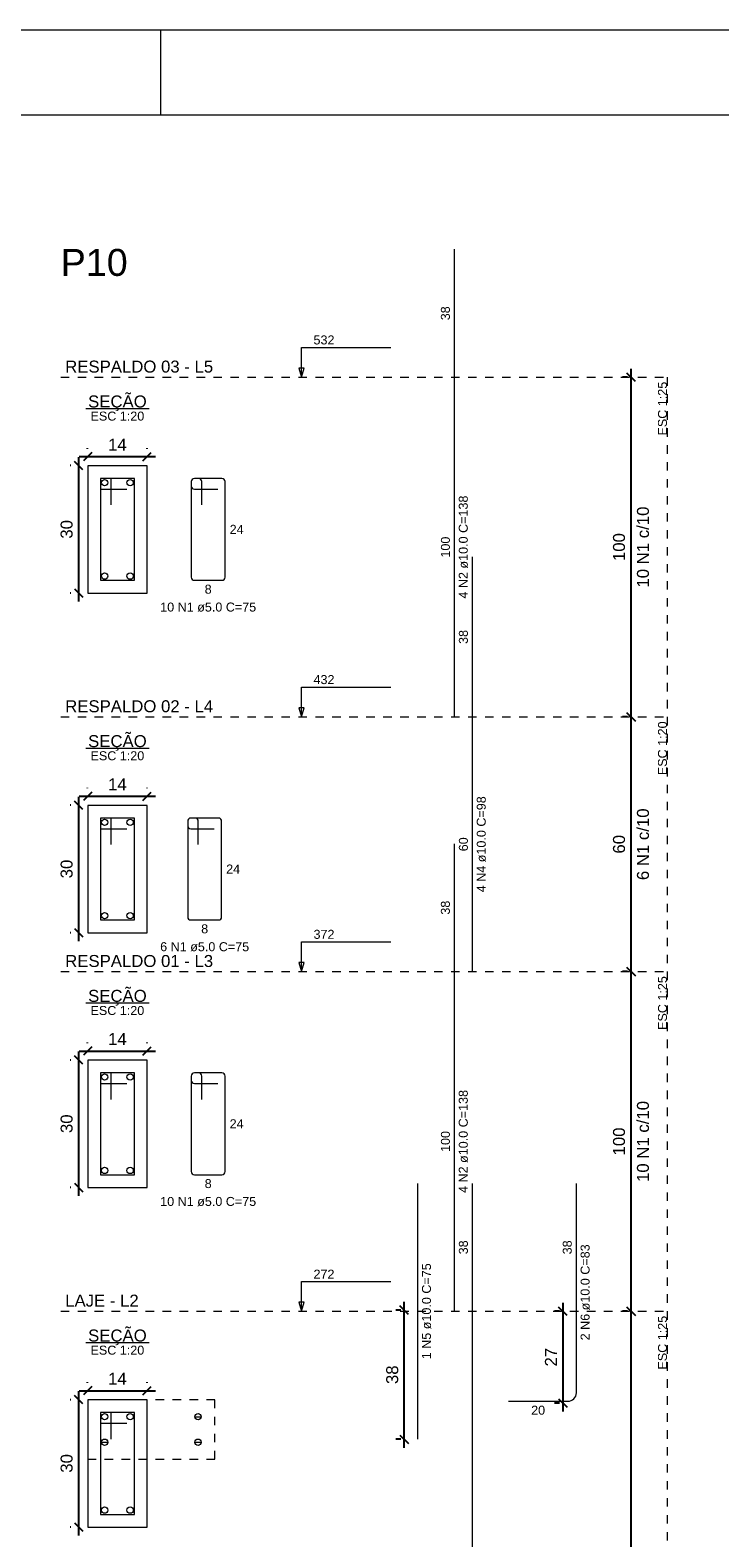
# Model space of a CAD drawing. Header units: millimetres. Extents: x 337 to 526, y -381 to -65.
# Tile 103 of 104: x 506 to 514, y -83 to -65. Entities that reach past the tile are written whole.
import ezdxf

# ---------------------------------------------------------------- set-up
doc = ezdxf.new("R2010")
doc.units = ezdxf.units.MM
doc.header["$MEASUREMENT"] = 0
doc.linetypes.add('Dashed', pattern=[0.75, 0.5, -0.25])
doc.layers.get('0').update_dxf_attribs({"lineweight": 5})
for name, color, linetype, lineweight in [('Descrição da armadura', 7, 'Continuous', 5), ('DT-Barras na forma', 1, 'Continuous', 20), ('DT-Barras no corte', 5, 'Continuous', 5), ('DT-Barras rebatidas', 1, 'Continuous', 20), ('DT-Cotas', 7, 'Continuous', 5), ('DT-Forma', 5, 'Continuous', 5), ('DT-Pontilhado', 7, 'Dashed', 5), ('DT-Textos', 7, 'Continuous', 5), ('DT-Título', 102, 'Continuous', 20), ('PRANCHA 01', 7, 'Continuous', 20), ('Textos armaduras', 7, 'Continuous', 5)]:
    doc.layers.add(name, color=color, linetype=linetype, lineweight=lineweight)
doc.styles.add('Arial', font='arial.ttf')
doc.dimstyles.new('UM_20.000000', dxfattribs={"dimtxt": 0.18, "dimasz": 0.1, "dimexe": 0.1, "dimexo": 0.2, "dimgap": 0, "dimtad": 1, "dimtih": 1, "dimtoh": 1, "dimdec": 1, "dimlfac": 20, "dimzin": 0, "dimdsep": 46, "dimtxsty": 'Standard', "dimcen": 0.09, "dimdle": 0.1, "dimadec": 1, "dimazin": 2, "dimtfac": 1, "dimtdec": 4, "dimtofl": 0, "dimtmove": 0, "dimatfit": 3, "dimfxl": 1, "dimtolj": 1, "dimarcsym": 0})
doc.dimstyles.new('UM_25.000000', dxfattribs={"dimtxt": 0.18, "dimasz": 0.1, "dimexe": 0.1, "dimexo": 0.2, "dimgap": 0, "dimtad": 1, "dimtih": 1, "dimtoh": 1, "dimdec": 1, "dimlfac": 25, "dimzin": 0, "dimdsep": 46, "dimtxsty": 'Standard', "dimcen": 0.09, "dimdle": 0.1, "dimadec": 1, "dimazin": 2, "dimtfac": 1, "dimtdec": 4, "dimtofl": 0, "dimtmove": 0, "dimatfit": 3, "dimfxl": 1, "dimtolj": 1, "dimarcsym": 0})

# ---------------------------------------------------------------- blocks, each defined once
blk = doc.blocks.new('_Oblique')
at = {"color": 0, "linetype": 'ByBlock', "lineweight": -2}
blk.add_line((-0.5, -0.5), (0.5, 0.5), dxfattribs=at)
blk = doc.blocks.new('*D726')
at = {"layer": 'Defpoints', "color": 0, "transparency": 16777216}
for p in [(506.39, -70.197), (506.284, -71.697), (506.39, -71.697)]:
    blk.add_point(p, dxfattribs=at)
at = {"layer": 'DT-Cotas', "color": 0, "lineweight": -2, "transparency": 16777216}
for p, q in [((506.284, -70.097), (506.284, -71.797)), ((506.19, -70.197), (506.184, -70.197)), ((506.19, -71.697), (506.184, -71.697))]:
    blk.add_line(p, q, dxfattribs=at)
at = {"layer": 'DT-Cotas', "color": 0, "lineweight": -2, "transparency": 16777216, "xscale": 0.1, "yscale": 0.1, "zscale": 0.1}
for p, rotation in [((506.284, -70.197), 90), ((506.284, -71.697), 270)]:
    blk.add_blockref('_Oblique', p, dxfattribs=dict(at, rotation=rotation))
at = {"layer": 'DT-Cotas', "color": 7, "transparency": 16777216, "insert": (506.143, -70.947), "char_height": 0.1412, "attachment_point": 5, "rotation": 90, "style": 'Arial'}
blk.add_mtext('\\A1;30', dxfattribs=at)
blk = doc.blocks.new('*D727')
at = {"layer": 'Defpoints', "color": 0, "transparency": 16777216}
for p in [(507.09, -70.091), (506.39, -70.197), (507.09, -70.197)]:
    blk.add_point(p, dxfattribs=at)
at = {"layer": 'DT-Cotas', "color": 0, "lineweight": -2, "transparency": 16777216}
for p, q in [((506.29, -70.091), (507.19, -70.091)), ((506.39, -69.997), (506.39, -69.991)), ((507.09, -69.997), (507.09, -69.991))]:
    blk.add_line(p, q, dxfattribs=at)
at = {"layer": 'DT-Cotas', "color": 0, "lineweight": -2, "transparency": 16777216, "xscale": 0.1, "yscale": 0.1, "zscale": 0.1, "rotation": 180}
blk.add_blockref('_Oblique', (506.39, -70.091), dxfattribs=at)
at = {"layer": 'DT-Cotas', "color": 0, "lineweight": -2, "transparency": 16777216, "xscale": 0.1, "yscale": 0.1, "zscale": 0.1}
blk.add_blockref('_Oblique', (507.09, -70.091), dxfattribs=at)
at = {"layer": 'DT-Cotas', "color": 7, "transparency": 16777216, "insert": (506.74, -69.95), "char_height": 0.1412, "attachment_point": 5, "rotation": 0.0057, "style": 'Arial'}
blk.add_mtext('\\A1;14', dxfattribs=at)
blk = doc.blocks.new('*D728')
at = {"layer": 'Defpoints', "color": 0, "transparency": 16777216}
for p in [(512.793, -69.156), (512.952, -69.156), (512.952, -73.156)]:
    blk.add_point(p, dxfattribs=at)
at = {"layer": 'DT-Cotas', "color": 0, "lineweight": -2, "transparency": 16777216}
for p, q in [((512.793, -73.256), (512.793, -69.056)), ((512.752, -69.156), (512.693, -69.156)), ((512.752, -73.156), (512.693, -73.156))]:
    blk.add_line(p, q, dxfattribs=at)
at = {"layer": 'DT-Cotas', "color": 0, "lineweight": -2, "transparency": 16777216, "xscale": 0.1, "yscale": 0.1, "zscale": 0.1}
for p, rotation in [((512.793, -69.156), 90), ((512.793, -73.156), 270)]:
    blk.add_blockref('_Oblique', p, dxfattribs=dict(at, rotation=rotation))
blk = doc.blocks.new('*D729')
at = {"layer": 'Defpoints', "color": 0, "transparency": 16777216}
for p in [(506.39, -74.197), (506.284, -75.697), (506.39, -75.697)]:
    blk.add_point(p, dxfattribs=at)
at = {"layer": 'DT-Cotas', "color": 0, "lineweight": -2, "transparency": 16777216}
for p, q in [((506.19, -74.197), (506.184, -74.197)), ((506.284, -74.097), (506.284, -75.797)), ((506.19, -75.697), (506.184, -75.697))]:
    blk.add_line(p, q, dxfattribs=at)
at = {"layer": 'DT-Cotas', "color": 0, "lineweight": -2, "transparency": 16777216, "xscale": 0.1, "yscale": 0.1, "zscale": 0.1}
for p, rotation in [((506.284, -74.197), 90), ((506.284, -75.697), 270)]:
    blk.add_blockref('_Oblique', p, dxfattribs=dict(at, rotation=rotation))
at = {"layer": 'DT-Cotas', "color": 7, "transparency": 16777216, "insert": (506.143, -74.947), "char_height": 0.1412, "attachment_point": 5, "rotation": 90, "style": 'Arial'}
blk.add_mtext('\\A1;30', dxfattribs=at)
blk = doc.blocks.new('*D730')
at = {"layer": 'Defpoints', "color": 0, "transparency": 16777216}
for p in [(506.39, -74.197), (507.09, -74.091), (507.09, -74.197)]:
    blk.add_point(p, dxfattribs=at)
at = {"layer": 'DT-Cotas', "color": 0, "lineweight": -2, "transparency": 16777216}
for p, q in [((506.39, -73.997), (506.39, -73.991)), ((507.09, -73.997), (507.09, -73.991)), ((506.29, -74.091), (507.19, -74.091))]:
    blk.add_line(p, q, dxfattribs=at)
at = {"layer": 'DT-Cotas', "color": 0, "lineweight": -2, "transparency": 16777216, "xscale": 0.1, "yscale": 0.1, "zscale": 0.1, "rotation": 180}
blk.add_blockref('_Oblique', (506.39, -74.091), dxfattribs=at)
at = {"layer": 'DT-Cotas', "color": 0, "lineweight": -2, "transparency": 16777216, "xscale": 0.1, "yscale": 0.1, "zscale": 0.1}
blk.add_blockref('_Oblique', (507.09, -74.091), dxfattribs=at)
at = {"layer": 'DT-Cotas', "color": 7, "transparency": 16777216, "insert": (506.74, -73.95), "char_height": 0.1412, "attachment_point": 5, "rotation": 0.0057, "style": 'Arial'}
blk.add_mtext('\\A1;14', dxfattribs=at)
blk = doc.blocks.new('*D731')
at = {"layer": 'Defpoints', "color": 0, "transparency": 16777216}
for p in [(512.793, -73.156), (512.952, -73.156), (512.952, -76.156)]:
    blk.add_point(p, dxfattribs=at)
at = {"layer": 'DT-Cotas', "color": 0, "lineweight": -2, "transparency": 16777216}
for p, q in [((512.793, -76.256), (512.793, -73.056)), ((512.752, -73.156), (512.693, -73.156)), ((512.752, -76.156), (512.693, -76.156))]:
    blk.add_line(p, q, dxfattribs=at)
at = {"layer": 'DT-Cotas', "color": 0, "lineweight": -2, "transparency": 16777216, "xscale": 0.1, "yscale": 0.1, "zscale": 0.1}
for p, rotation in [((512.793, -73.156), 90), ((512.793, -76.156), 270)]:
    blk.add_blockref('_Oblique', p, dxfattribs=dict(at, rotation=rotation))
blk = doc.blocks.new('*D732')
at = {"layer": 'Defpoints', "color": 0, "transparency": 16777216}
for p in [(506.39, -77.197), (506.284, -78.697), (506.39, -78.697)]:
    blk.add_point(p, dxfattribs=at)
at = {"layer": 'DT-Cotas', "color": 0, "lineweight": -2, "transparency": 16777216}
for p, q in [((506.19, -77.197), (506.184, -77.197)), ((506.284, -77.097), (506.284, -78.797)), ((506.19, -78.697), (506.184, -78.697))]:
    blk.add_line(p, q, dxfattribs=at)
at = {"layer": 'DT-Cotas', "color": 0, "lineweight": -2, "transparency": 16777216, "xscale": 0.1, "yscale": 0.1, "zscale": 0.1}
for p, rotation in [((506.284, -77.197), 90), ((506.284, -78.697), 270)]:
    blk.add_blockref('_Oblique', p, dxfattribs=dict(at, rotation=rotation))
at = {"layer": 'DT-Cotas', "color": 7, "transparency": 16777216, "insert": (506.143, -77.947), "char_height": 0.1412, "attachment_point": 5, "rotation": 90, "style": 'Arial'}
blk.add_mtext('\\A1;30', dxfattribs=at)
blk = doc.blocks.new('*D733')
at = {"layer": 'Defpoints', "color": 0, "transparency": 16777216}
for p in [(506.39, -77.197), (507.09, -77.091), (507.09, -77.197)]:
    blk.add_point(p, dxfattribs=at)
at = {"layer": 'DT-Cotas', "color": 0, "lineweight": -2, "transparency": 16777216}
for p, q in [((506.39, -76.997), (506.39, -76.991)), ((507.09, -76.997), (507.09, -76.991)), ((506.29, -77.091), (507.19, -77.091))]:
    blk.add_line(p, q, dxfattribs=at)
at = {"layer": 'DT-Cotas', "color": 0, "lineweight": -2, "transparency": 16777216, "xscale": 0.1, "yscale": 0.1, "zscale": 0.1, "rotation": 180}
blk.add_blockref('_Oblique', (506.39, -77.091), dxfattribs=at)
at = {"layer": 'DT-Cotas', "color": 0, "lineweight": -2, "transparency": 16777216, "xscale": 0.1, "yscale": 0.1, "zscale": 0.1}
blk.add_blockref('_Oblique', (507.09, -77.091), dxfattribs=at)
at = {"layer": 'DT-Cotas', "color": 7, "transparency": 16777216, "insert": (506.74, -76.95), "char_height": 0.1412, "attachment_point": 5, "rotation": 0.0057, "style": 'Arial'}
blk.add_mtext('\\A1;14', dxfattribs=at)
blk = doc.blocks.new('*D734')
at = {"layer": 'Defpoints', "color": 0, "transparency": 16777216}
for p in [(512.793, -76.156), (512.952, -76.156), (512.952, -80.156)]:
    blk.add_point(p, dxfattribs=at)
at = {"layer": 'DT-Cotas', "color": 0, "lineweight": -2, "transparency": 16777216}
for p, q in [((512.752, -76.156), (512.693, -76.156)), ((512.793, -80.256), (512.793, -76.056)), ((512.752, -80.156), (512.693, -80.156))]:
    blk.add_line(p, q, dxfattribs=at)
at = {"layer": 'DT-Cotas', "color": 0, "lineweight": -2, "transparency": 16777216, "xscale": 0.1, "yscale": 0.1, "zscale": 0.1}
for p, rotation in [((512.793, -76.156), 90), ((512.793, -80.156), 270)]:
    blk.add_blockref('_Oblique', p, dxfattribs=dict(at, rotation=rotation))
blk = doc.blocks.new('*D735')
at = {"layer": 'Defpoints', "color": 0, "transparency": 16777216}
for p in [(506.39, -81.197), (506.284, -82.697), (506.39, -82.697)]:
    blk.add_point(p, dxfattribs=at)
at = {"layer": 'DT-Cotas', "color": 0, "lineweight": -2, "transparency": 16777216}
for p, q in [((506.284, -81.097), (506.284, -82.797)), ((506.19, -81.197), (506.184, -81.197)), ((506.19, -82.697), (506.184, -82.697))]:
    blk.add_line(p, q, dxfattribs=at)
at = {"layer": 'DT-Cotas', "color": 0, "lineweight": -2, "transparency": 16777216, "xscale": 0.1, "yscale": 0.1, "zscale": 0.1}
for p, rotation in [((506.284, -81.197), 90), ((506.284, -82.697), 270)]:
    blk.add_blockref('_Oblique', p, dxfattribs=dict(at, rotation=rotation))
at = {"layer": 'DT-Cotas', "color": 7, "transparency": 16777216, "insert": (506.143, -81.947), "char_height": 0.1412, "attachment_point": 5, "rotation": 90, "style": 'Arial'}
blk.add_mtext('\\A1;30', dxfattribs=at)
blk = doc.blocks.new('*D736')
at = {"layer": 'Defpoints', "color": 0, "transparency": 16777216}
for p in [(507.09, -81.091), (506.39, -81.197), (507.09, -81.197)]:
    blk.add_point(p, dxfattribs=at)
at = {"layer": 'DT-Cotas', "color": 0, "lineweight": -2, "transparency": 16777216}
for p, q in [((506.29, -81.091), (507.19, -81.091)), ((506.39, -80.997), (506.39, -80.991)), ((507.09, -80.997), (507.09, -80.991))]:
    blk.add_line(p, q, dxfattribs=at)
at = {"layer": 'DT-Cotas', "color": 0, "lineweight": -2, "transparency": 16777216, "xscale": 0.1, "yscale": 0.1, "zscale": 0.1, "rotation": 180}
blk.add_blockref('_Oblique', (506.39, -81.091), dxfattribs=at)
at = {"layer": 'DT-Cotas', "color": 0, "lineweight": -2, "transparency": 16777216, "xscale": 0.1, "yscale": 0.1, "zscale": 0.1}
blk.add_blockref('_Oblique', (507.09, -81.091), dxfattribs=at)
at = {"layer": 'DT-Cotas', "color": 7, "transparency": 16777216, "insert": (506.74, -80.95), "char_height": 0.1412, "attachment_point": 5, "rotation": 0.0057, "style": 'Arial'}
blk.add_mtext('\\A1;14', dxfattribs=at)
blk = doc.blocks.new('*D716')
at = {"layer": 'Defpoints', "color": 0, "transparency": 16777216}
for p in [(510.12, -80.143), (510.279, -80.143), (510.279, -81.663)]:
    blk.add_point(p, dxfattribs=at)
at = {"layer": 'DT-Cotas', "color": 0, "lineweight": -2, "transparency": 16777216}
for p, q in [((510.12, -81.763), (510.12, -80.043)), ((510.079, -80.143), (510.02, -80.143)), ((510.079, -81.663), (510.02, -81.663))]:
    blk.add_line(p, q, dxfattribs=at)
at = {"layer": 'DT-Cotas', "color": 0, "lineweight": -2, "transparency": 16777216, "xscale": 0.1, "yscale": 0.1, "zscale": 0.1}
for p, rotation in [((510.12, -80.143), 90), ((510.12, -81.663), 270)]:
    blk.add_blockref('_Oblique', p, dxfattribs=dict(at, rotation=rotation))
at = {"layer": 'DT-Cotas', "color": 7, "transparency": 16777216, "insert": (509.979, -80.903), "char_height": 0.1412, "attachment_point": 5, "rotation": 90, "style": 'Arial'}
blk.add_mtext('\\A1;38', dxfattribs=at)
blk = doc.blocks.new('*D717')
at = {"layer": 'Defpoints', "color": 0, "transparency": 16777216}
for p in [(512.148, -80.156), (511.989, -81.236), (512.148, -81.236)]:
    blk.add_point(p, dxfattribs=at)
at = {"layer": 'DT-Cotas', "color": 0, "lineweight": -2, "transparency": 16777216}
for p, q in [((511.989, -80.056), (511.989, -81.336)), ((511.948, -80.156), (511.889, -80.156)), ((511.948, -81.236), (511.889, -81.236))]:
    blk.add_line(p, q, dxfattribs=at)
at = {"layer": 'DT-Cotas', "color": 0, "lineweight": -2, "transparency": 16777216, "xscale": 0.1, "yscale": 0.1, "zscale": 0.1}
for p, rotation in [((511.989, -80.156), 90), ((511.989, -81.236), 270)]:
    blk.add_blockref('_Oblique', p, dxfattribs=dict(at, rotation=rotation))
at = {"layer": 'DT-Cotas', "color": 7, "transparency": 16777216, "insert": (511.848, -80.696), "char_height": 0.1412, "attachment_point": 5, "rotation": 90, "style": 'Arial'}
blk.add_mtext('\\A1;27', dxfattribs=at)
blk = doc.blocks.new('*D718')
at = {"layer": 'Defpoints', "color": 0, "transparency": 16777216}
for p in [(512.793, -80.156), (512.952, -80.156), (512.952, -91.036)]:
    blk.add_point(p, dxfattribs=at)
at = {"layer": 'DT-Cotas', "color": 0, "lineweight": -2, "transparency": 16777216}
for p, q in [((512.793, -91.136), (512.793, -80.056)), ((512.752, -80.156), (512.693, -80.156)), ((512.752, -91.036), (512.693, -91.036))]:
    blk.add_line(p, q, dxfattribs=at)
at = {"layer": 'DT-Cotas', "color": 0, "lineweight": -2, "transparency": 16777216, "xscale": 0.1, "yscale": 0.1, "zscale": 0.1}
for p, rotation in [((512.793, -80.156), 90), ((512.793, -91.036), 270)]:
    blk.add_blockref('_Oblique', p, dxfattribs=dict(at, rotation=rotation))

msp = doc.modelspace()

# ---------------------------------------------------------------- linework, layer by layer
at = {"layer": 'DT-Barras na forma'}
for points in [[(506.6654, -70.6598), (506.6654, -70.3473), (506.5404, -70.3473), (506.5404, -71.5473), (506.9404, -71.5473), (506.9404, -70.3473), (506.5404, -70.3473), (506.5404, -70.4723), (506.8529, -70.4723)], [(506.6654, -74.6598), (506.6654, -74.3473), (506.5404, -74.3473), (506.5404, -75.5473), (506.9404, -75.5473), (506.9404, -74.3473), (506.5404, -74.3473), (506.5404, -74.4723), (506.8529, -74.4723)], [(506.6654, -77.6598), (506.6654, -77.3473), (506.5404, -77.3473), (506.5404, -78.5473), (506.9404, -78.5473), (506.9404, -77.3473), (506.5404, -77.3473), (506.5404, -77.4723), (506.8529, -77.4723)], [(506.6654, -81.6598), (506.6654, -81.3473), (506.5404, -81.3473), (506.5404, -82.5473), (506.9404, -82.5473), (506.9404, -81.3473), (506.5404, -81.3473), (506.5404, -81.4723), (506.8529, -81.4723)]]:
    msp.add_lwpolyline(points, dxfattribs=at)
at = {"layer": 'DT-Barras no corte'}
for p, q in [((507.6454, -81.3973), (507.7354, -81.3973)), ((506.5454, -81.6973), (506.6354, -81.6973)), ((507.6454, -81.6973), (507.7354, -81.6973))]:
    msp.add_line(p, q, dxfattribs=at)
for centre in [(506.5904, -70.3973), (506.8904, -70.3973), (506.5904, -71.4973), (506.8904, -71.4973), (506.5904, -74.3973), (506.8904, -74.3973), (506.5904, -75.4973), (506.8904, -75.4973), (506.5904, -77.3973), (506.8904, -77.3973), (506.5904, -78.4973), (506.8904, -78.4973), (506.5904, -81.3973), (506.8904, -81.3973), (507.6904, -81.3973), (506.5904, -81.6973), (507.6904, -81.6973), (506.5904, -82.4973), (506.8904, -82.4973)]:
    msp.add_circle(centre, 0.0375, dxfattribs=at)
at = {"layer": 'DT-Barras rebatidas'}
for p, q in [((510.7124, -69.1559), (510.7124, -67.6492)), ((510.7124, -73.1559), (510.7124, -69.1559)), ((507.6102, -70.3848), (507.6102, -71.5098)), ((507.6102, -70.3848), (507.6102, -70.4348)), ((507.6977, -70.3473), (507.6477, -70.3473)), ((507.9727, -70.3473), (507.6477, -70.3473)), ((507.6477, -70.4723), (507.9227, -70.4723)), ((507.7352, -70.6598), (507.7352, -70.3848)), ((508.0102, -71.5098), (508.0102, -70.3848)), ((510.9242, -73.1559), (510.9242, -71.2725)), ((507.6477, -71.5473), (507.9727, -71.5473)), ((510.9242, -76.1559), (510.9242, -73.1559)), ((507.5689, -74.3848), (507.5689, -75.5098)), ((507.5689, -74.3848), (507.5689, -74.4348)), ((507.6564, -74.3473), (507.6064, -74.3473)), ((507.9314, -74.3473), (507.6064, -74.3473)), ((507.6939, -74.6598), (507.6939, -74.3848)), ((507.9689, -75.5098), (507.9689, -74.3848)), ((507.6064, -74.4723), (507.8814, -74.4723)), ((510.7124, -76.1559), (510.7124, -74.6492)), ((507.6064, -75.5473), (507.9314, -75.5473)), ((510.7124, -80.1559), (510.7124, -76.1559)), ((507.6102, -77.3848), (507.6102, -78.5098)), ((507.6102, -77.3848), (507.6102, -77.4348)), ((507.6977, -77.3473), (507.6477, -77.3473)), ((507.9727, -77.3473), (507.6477, -77.3473)), ((507.7352, -77.6598), (507.7352, -77.3848)), ((508.0102, -78.5098), (508.0102, -77.3848)), ((507.6477, -77.4723), (507.9227, -77.4723)), ((507.6477, -78.5473), (507.9727, -78.5473)), ((510.2788, -81.6627), (510.2788, -78.6492)), ((510.9242, -80.1559), (510.9242, -78.6492)), ((512.1478, -80.1559), (512.1478, -78.6492)), ((510.9242, -91.0359), (510.9242, -80.1559)), ((512.1478, -81.1159), (512.1478, -80.1559)), ((511.3478, -81.2159), (512.0478, -81.2159))]:
    msp.add_line(p, q, dxfattribs=at)
for centre, radius, start, end in [((507.6477, -70.3848), 0.0375, 90, 180), ((507.6477, -70.3848), 0.0375, 90, 180), ((507.6477, -70.4348), 0.0375, 180, 270), ((507.6977, -70.3848), 0.0375, 0, 90), ((507.9727, -70.3848), 0.0375, 0, 90), ((507.6477, -71.5098), 0.0375, 180, 270), ((507.9727, -71.5098), 0.0375, 270, 0), ((507.6064, -74.3848), 0.0375, 90, 180), ((507.6064, -74.3848), 0.0375, 90, 180), ((507.6564, -74.3848), 0.0375, 0, 90), ((507.9314, -74.3848), 0.0375, 0, 90), ((507.6064, -74.4348), 0.0375, 180, 270), ((507.6064, -75.5098), 0.0375, 180, 270), ((507.9314, -75.5098), 0.0375, 270, 0), ((507.6477, -77.3848), 0.0375, 90, 180), ((507.6477, -77.3848), 0.0375, 90, 180), ((507.6977, -77.3848), 0.0375, 0, 90), ((507.9727, -77.3848), 0.0375, 0, 90), ((507.6477, -77.4348), 0.0375, 180, 270), ((507.6477, -78.5098), 0.0375, 180, 270), ((507.9727, -78.5098), 0.0375, 270, 0), ((512.0478, -81.1159), 0.1, 270, 0)]:
    msp.add_arc(centre, radius, start, end, dxfattribs=at)
at = {"layer": 'DT-Forma'}
for points in [[(506.3904, -71.6973), (507.0904, -71.6973), (507.0904, -70.1973), (506.3904, -70.1973), (506.3904, -71.6973)], [(506.3904, -75.6973), (507.0904, -75.6973), (507.0904, -74.1973), (506.3904, -74.1973), (506.3904, -75.6973)], [(506.3904, -78.6973), (507.0904, -78.6973), (507.0904, -77.1973), (506.3904, -77.1973), (506.3904, -78.6973)], [(506.3904, -82.6973), (507.0904, -82.6973), (507.0904, -81.1973), (506.3904, -81.1973), (506.3904, -82.6973)]]:
    msp.add_lwpolyline(points, close=True, dxfattribs=at)
at = {"layer": 'DT-Forma', "linetype": 'Dashed', "ltscale": 0.2}
msp.add_lwpolyline([(507.8904, -81.8973), (507.8904, -81.1973), (506.3904, -81.1973), (506.3904, -81.8973), (507.8904, -81.8973)], close=True, dxfattribs=at)
at = {"layer": 'DT-Pontilhado', "ltscale": 0.2}
for p, q in [((506.0727, -69.1559), (513.2168, -69.1559)), ((513.2168, -69.1559), (513.2168, -91.0359)), ((506.0727, -73.1559), (513.2168, -73.1559)), ((506.0727, -76.1559), (513.2168, -76.1559)), ((506.0727, -80.1559), (513.2168, -80.1559))]:
    msp.add_line(p, q, dxfattribs=at)
at = {"layer": 'DT-Textos'}
for p, q in [((506.3677, -69.5248), (507.113, -69.5248)), ((506.3677, -73.5248), (507.113, -73.5248)), ((506.3677, -76.5248), (507.113, -76.5248)), ((506.3677, -80.5248), (507.113, -80.5248))]:
    msp.add_line(p, q, dxfattribs=at)
for points in [[(508.9111, -69.1559), (508.9429, -69.05), (508.8794, -69.05), (508.9111, -69.1559), (508.9111, -68.8059), (509.9611, -68.8059)], [(508.9111, -73.1559), (508.9429, -73.05), (508.8794, -73.05), (508.9111, -73.1559), (508.9111, -72.8059), (509.9611, -72.8059)], [(508.9111, -76.1559), (508.9429, -76.05), (508.8794, -76.05), (508.9111, -76.1559), (508.9111, -75.8059), (509.9611, -75.8059)], [(508.9111, -80.1559), (508.9429, -80.05), (508.8794, -80.05), (508.9111, -80.1559), (508.9111, -79.8059), (509.9611, -79.8059)]]:
    msp.add_lwpolyline(points, dxfattribs=at)
at = {"layer": 'PRANCHA 01'}
for points in [[(441.653, -124.4682), (525.753, -124.4682), (525.753, -65.0682), (441.653, -65.0682), (441.653, -124.4682)], [(507.253, -66.0682), (507.253, -65.0682)]]:
    msp.add_lwpolyline(points, dxfattribs=at)
msp.add_lwpolyline([(444.153, -123.4682), (524.753, -123.4682), (524.753, -66.0682), (444.153, -66.0682)], close=True, dxfattribs=at)

# ---------------------------------------------------------------- texts
at = {"layer": 'Descrição da armadura', "linetype": 'Continuous', "char_height": 0.1059, "attachment_point": 8, "rotation": 90, "line_spacing_factor": 0.798, "style": 'Arial'}
for s, insert, width in [('4 N2 ø10.0 C=138', (510.8713, -71.1559), 2.43235), ('4 N4 ø10.0 C=98', (511.0831, -74.6559), 2.267374), ('4 N2 ø10.0 C=138', (510.8713, -78.1559), 2.43235), ('2 N6 ø10.0 C=83', (512.3067, -79.9326), 2.267374), ('1 N5 ø10.0 C=75', (510.4377, -80.1559), 2.267374)]:
    msp.add_mtext(s, dxfattribs=dict(at, insert=insert, width=width))
at = {"layer": 'Descrição da armadura', "color": 7, "linetype": 'Continuous', "char_height": 0.1412, "attachment_point": 8, "rotation": 90, "line_spacing_factor": 0.798, "style": 'Arial'}
for s, insert, width in [('10 N1 c/10', (513.005, -71.1559), 1.912894), ('6 N1 c/10', (513.005, -74.6559), 1.692926), ('10 N1 c/10', (513.005, -78.1559), 1.912894)]:
    msp.add_mtext(s, dxfattribs=dict(at, insert=insert, width=width))
at = {"layer": 'Descrição da armadura', "linetype": 'Continuous', "char_height": 0.1059, "attachment_point": 8, "line_spacing_factor": 0.798, "style": 'Arial'}
for s, insert, width in [('10 N1 ø5.0 C=75', (507.8102, -71.9179), 2.267374), ('6 N1 ø5.0 C=75', (507.7689, -75.9179), 2.102398), ('10 N1 ø5.0 C=75', (507.8102, -78.9179), 2.267374)]:
    msp.add_mtext(s, dxfattribs=dict(at, insert=insert, width=width))
at = {"layer": 'DT-Cotas', "color": 7, "linetype": 'Continuous', "char_height": 0.1412, "attachment_point": 8, "rotation": 90, "line_spacing_factor": 0.798, "style": 'Arial'}
for s, insert, width in [('100', (512.7226, -71.1559), 0.659905), ('60', (512.7226, -74.6559), 0.439937), ('100', (512.7226, -78.1559), 0.659905)]:
    msp.add_mtext(s, dxfattribs=dict(at, insert=insert, width=width))
at = {"layer": 'DT-Textos', "char_height": 0.1059, "width": 0.50244, "attachment_point": 7, "line_spacing_factor": 0.798, "style": 'Arial'}
for s, insert in [('532', (509.0511, -68.7709)), ('432', (509.0511, -72.7709)), ('372', (509.0511, -75.7709)), ('272', (509.0511, -79.7709))]:
    msp.add_mtext(s, dxfattribs=dict(at, insert=insert))
at = {"layer": 'DT-Textos', "linetype": 'Continuous', "line_spacing_factor": 0.798, "style": 'Arial'}
for s, insert, char_height, width, attachment_point in [('RESPALDO 03 - L5', (506.1256, -69.103), 0.1412, 3.991952, 7), ('SEÇÃO', (506.7407, -69.5552), 0.1412, 1.58143, 8), ('ESC 1:20', (506.7404, -69.6678), 0.1059, 1.288964, 8), ('RESPALDO 02 - L4', (506.1256, -73.103), 0.1412, 3.991952, 7), ('SEÇÃO', (506.7407, -73.5552), 0.1412, 1.58143, 8), ('ESC 1:20', (506.7404, -73.6678), 0.1059, 1.288964, 8), ('RESPALDO 01 - L3', (506.1256, -76.103), 0.1412, 3.991952, 7), ('SEÇÃO', (506.7407, -76.5552), 0.1412, 1.58143, 8), ('ESC 1:20', (506.7404, -76.6678), 0.1059, 1.288964, 8), ('LAJE - L2', (506.1256, -80.103), 0.1412, 1.983514, 7), ('SEÇÃO', (506.7407, -80.5552), 0.1412, 1.58143, 8), ('ESC 1:20', (506.7404, -80.6678), 0.1059, 1.288964, 8)]:
    msp.add_mtext(s, dxfattribs=dict(at, insert=insert, char_height=char_height, width=width, attachment_point=attachment_point))
at = {"layer": 'DT-Textos', "linetype": 'Continuous', "char_height": 0.1059, "width": 1.288964, "attachment_point": 9, "rotation": 90, "line_spacing_factor": 0.798, "style": 'Arial'}
for s, insert in [('ESC 1:25', (513.2168, -69.2089)), ('ESC 1:20', (513.2168, -73.2089)), ('ESC 1:25', (513.2168, -76.2089)), ('ESC 1:25', (513.2168, -80.2089))]:
    msp.add_mtext(s, dxfattribs=dict(at, insert=insert))
at = {"layer": 'DT-Título', "linetype": 'Continuous', "insert": (506.0727, -67.9669), "char_height": 0.3177, "width": 1.607456, "attachment_point": 7, "line_spacing_factor": 0.798, "style": 'Arial'}
msp.add_mtext('P10', dxfattribs=at)
at = {"layer": 'Textos armaduras', "linetype": 'Continuous', "char_height": 0.1059, "attachment_point": 7, "rotation": 90, "line_spacing_factor": 0.798, "style": 'Arial'}
for s, insert, width in [('38', (510.6595, -68.4851), 0.329953), ('100', (510.6595, -71.2797), 0.494929), ('38', (510.8713, -72.2967), 0.329953), ('60', (510.8713, -74.7384), 0.329953), ('38', (510.6595, -75.4851), 0.329953), ('100', (510.6595, -78.2797), 0.494929), ('38', (510.8713, -79.4851), 0.329953), ('38', (512.0949, -79.4851), 0.329953)]:
    msp.add_mtext(s, dxfattribs=dict(at, insert=insert, width=width))
at = {"layer": 'Textos armaduras', "linetype": 'Continuous', "char_height": 0.1059, "attachment_point": 7, "line_spacing_factor": 0.798, "style": 'Arial'}
for s, insert, width in [('24', (508.0631, -71.0002), 0.329953), ('8', (507.7689, -71.7061), 0.164976), ('24', (508.0219, -75.0002), 0.329953), ('8', (507.7277, -75.7061), 0.164976), ('24', (508.0631, -78.0002), 0.329953), ('8', (507.7689, -78.7061), 0.164976), ('20', (511.6153, -81.3748), 0.329953)]:
    msp.add_mtext(s, dxfattribs=dict(at, insert=insert, width=width))

# ---------------------------------------------------------------- dimensions: what is measured, and where the dimension line sits
at = {"layer": 'DT-Cotas'}
for base, p1, p2, dimstyle, override, picture, middle in [((512.7932, -69.1559), (512.9521, -73.1559), (512.9521, -69.1559), 'UM_25.000000', {"dimtxt": 0.1412, "dimasz": 0.1, "dimexe": 0.1, "dimexo": 0.2, "dimtad": 1, "dimtih": 0, "dimtoh": 0, "dimdec": 1, "dimlfac": 25, "dimzin": 8, "dimtxsty": 'Arial', "dimblk": 'Oblique', "dimblk1": 'Oblique', "dimblk2": 'Oblique', "dimsah": 1, "dimdle": 0.1, "dimse1": 0, "dimse2": 0, "dimclrt": 7, "dimadec": 1, "dimazin": 3, "dimtmove": 2, "dimldrblk": 'Oblique'}, '*D728', (512.652, -71.1559)), ((512.7932, -73.1559), (512.9521, -76.1559), (512.9521, -73.1559), 'UM_20.000000', {"dimtxt": 0.1412, "dimasz": 0.1, "dimexe": 0.1, "dimexo": 0.2, "dimtad": 1, "dimtih": 0, "dimtoh": 0, "dimdec": 1, "dimlfac": 20, "dimzin": 8, "dimtxsty": 'Arial', "dimblk": 'Oblique', "dimblk1": 'Oblique', "dimblk2": 'Oblique', "dimsah": 1, "dimdle": 0.1, "dimse1": 0, "dimse2": 0, "dimclrt": 7, "dimadec": 1, "dimazin": 3, "dimtmove": 2, "dimldrblk": 'Oblique'}, '*D731', (512.652, -74.6559)), ((512.7932, -76.1559), (512.9521, -80.1559), (512.9521, -76.1559), 'UM_25.000000', {"dimtxt": 0.1412, "dimasz": 0.1, "dimexe": 0.1, "dimexo": 0.2, "dimtad": 1, "dimtih": 0, "dimtoh": 0, "dimdec": 1, "dimlfac": 25, "dimzin": 8, "dimtxsty": 'Arial', "dimblk": 'Oblique', "dimblk1": 'Oblique', "dimblk2": 'Oblique', "dimsah": 1, "dimdle": 0.1, "dimse1": 0, "dimse2": 0, "dimclrt": 7, "dimadec": 1, "dimazin": 3, "dimtmove": 2, "dimldrblk": 'Oblique'}, '*D734', (512.652, -78.1559)), ((512.7932, -80.1559), (512.9521, -91.0359), (512.9521, -80.1559), 'UM_25.000000', {"dimtxt": 0.1412, "dimasz": 0.1, "dimexe": 0.1, "dimexo": 0.2, "dimtad": 1, "dimtih": 0, "dimtoh": 0, "dimdec": 1, "dimlfac": 25, "dimzin": 8, "dimtxsty": 'Arial', "dimblk": 'Oblique', "dimblk1": 'Oblique', "dimblk2": 'Oblique', "dimsah": 1, "dimdle": 0.1, "dimse1": 0, "dimse2": 0, "dimclrt": 7, "dimadec": 1, "dimazin": 3, "dimtmove": 2, "dimldrblk": 'Oblique'}, '*D718', (512.652, -85.5959))]:
    dim = msp.add_linear_dim(base=base, p1=p1, p2=p2, angle=90, text=' ', dimstyle=dimstyle, override=override, dxfattribs=at)
    dim.commit()
    dim.dimension.update_dxf_attribs({"geometry": picture, "text_midpoint": middle, "dimtype": 160, "text_rotation": 90})
for base, p1, p2, picture, middle in [((507.0904, -70.0914), (506.3904, -70.1973), (507.0904, -70.1973), '*D727', (506.7404, -69.9502)), ((507.0904, -74.0914), (506.3904, -74.1973), (507.0904, -74.1973), '*D730', (506.7404, -73.9502)), ((507.0904, -77.0914), (506.3904, -77.1973), (507.0904, -77.1973), '*D733', (506.7404, -76.9502)), ((507.0904, -81.0914), (506.3904, -81.1973), (507.0904, -81.1973), '*D736', (506.7404, -80.9502))]:
    dim = msp.add_linear_dim(base=base, p1=p1, p2=p2, dimstyle='UM_20.000000', override={"dimtxt": 0.1412, "dimasz": 0.1, "dimexe": 0.1, "dimexo": 0.2, "dimtad": 1, "dimtih": 0, "dimtoh": 0, "dimdec": 1, "dimlfac": 20, "dimzin": 8, "dimtxsty": 'Arial', "dimblk": 'Oblique', "dimblk1": 'Oblique', "dimblk2": 'Oblique', "dimsah": 1, "dimdle": 0.1, "dimse1": 0, "dimse2": 0, "dimclrt": 7, "dimadec": 1, "dimazin": 3, "dimtmove": 2, "dimldrblk": 'Oblique'}, dxfattribs=at)
    dim.commit()
    dim.dimension.update_dxf_attribs({"geometry": picture, "text_midpoint": middle, "dimtype": 160, "text_rotation": 0.00573})
for base, p1, p2, dimstyle, override, picture, middle in [((506.2845, -71.6973), (506.3904, -70.1973), (506.3904, -71.6973), 'UM_20.000000', {"dimtxt": 0.1412, "dimasz": 0.1, "dimexe": 0.1, "dimexo": 0.2, "dimtad": 1, "dimtih": 0, "dimtoh": 0, "dimdec": 1, "dimlfac": 20, "dimzin": 8, "dimtxsty": 'Arial', "dimblk": 'Oblique', "dimblk1": 'Oblique', "dimblk2": 'Oblique', "dimsah": 1, "dimdle": 0.1, "dimse1": 0, "dimse2": 0, "dimclrt": 7, "dimadec": 1, "dimazin": 3, "dimtmove": 2, "dimldrblk": 'Oblique'}, '*D726', (506.1433, -70.9473)), ((506.2845, -75.6973), (506.3904, -74.1973), (506.3904, -75.6973), 'UM_20.000000', {"dimtxt": 0.1412, "dimasz": 0.1, "dimexe": 0.1, "dimexo": 0.2, "dimtad": 1, "dimtih": 0, "dimtoh": 0, "dimdec": 1, "dimlfac": 20, "dimzin": 8, "dimtxsty": 'Arial', "dimblk": 'Oblique', "dimblk1": 'Oblique', "dimblk2": 'Oblique', "dimsah": 1, "dimdle": 0.1, "dimse1": 0, "dimse2": 0, "dimclrt": 7, "dimadec": 1, "dimazin": 3, "dimtmove": 2, "dimldrblk": 'Oblique'}, '*D729', (506.1433, -74.9473)), ((506.2845, -78.6973), (506.3904, -77.1973), (506.3904, -78.6973), 'UM_20.000000', {"dimtxt": 0.1412, "dimasz": 0.1, "dimexe": 0.1, "dimexo": 0.2, "dimtad": 1, "dimtih": 0, "dimtoh": 0, "dimdec": 1, "dimlfac": 20, "dimzin": 8, "dimtxsty": 'Arial', "dimblk": 'Oblique', "dimblk1": 'Oblique', "dimblk2": 'Oblique', "dimsah": 1, "dimdle": 0.1, "dimse1": 0, "dimse2": 0, "dimclrt": 7, "dimadec": 1, "dimazin": 3, "dimtmove": 2, "dimldrblk": 'Oblique'}, '*D732', (506.1433, -77.9473)), ((510.12, -80.1427), (510.2788, -81.6627), (510.2788, -80.1427), 'UM_25.000000', {"dimtxt": 0.1412, "dimasz": 0.1, "dimexe": 0.1, "dimexo": 0.2, "dimtad": 1, "dimtih": 0, "dimtoh": 0, "dimdec": 1, "dimlfac": 25, "dimzin": 8, "dimtxsty": 'Arial', "dimblk": 'Oblique', "dimblk1": 'Oblique', "dimblk2": 'Oblique', "dimsah": 1, "dimdle": 0.1, "dimse1": 0, "dimse2": 0, "dimclrt": 7, "dimadec": 1, "dimazin": 3, "dimtmove": 2, "dimldrblk": 'Oblique'}, '*D716', (509.9788, -80.9027)), ((511.989, -81.2359), (512.1478, -80.1559), (512.1478, -81.2359), 'UM_25.000000', {"dimtxt": 0.1412, "dimasz": 0.1, "dimexe": 0.1, "dimexo": 0.2, "dimtad": 1, "dimtih": 0, "dimtoh": 0, "dimdec": 1, "dimlfac": 25, "dimzin": 8, "dimtxsty": 'Arial', "dimblk": 'Oblique', "dimblk1": 'Oblique', "dimblk2": 'Oblique', "dimsah": 1, "dimdle": 0.1, "dimse1": 0, "dimse2": 0, "dimclrt": 7, "dimadec": 1, "dimazin": 3, "dimtmove": 2, "dimldrblk": 'Oblique'}, '*D717', (511.8478, -80.6959)), ((506.2845, -82.6973), (506.3904, -81.1973), (506.3904, -82.6973), 'UM_20.000000', {"dimtxt": 0.1412, "dimasz": 0.1, "dimexe": 0.1, "dimexo": 0.2, "dimtad": 1, "dimtih": 0, "dimtoh": 0, "dimdec": 1, "dimlfac": 20, "dimzin": 8, "dimtxsty": 'Arial', "dimblk": 'Oblique', "dimblk1": 'Oblique', "dimblk2": 'Oblique', "dimsah": 1, "dimdle": 0.1, "dimse1": 0, "dimse2": 0, "dimclrt": 7, "dimadec": 1, "dimazin": 3, "dimtmove": 2, "dimldrblk": 'Oblique'}, '*D735', (506.1433, -81.9473))]:
    dim = msp.add_linear_dim(base=base, p1=p1, p2=p2, angle=90, dimstyle=dimstyle, override=override, dxfattribs=at)
    dim.commit()
    dim.dimension.update_dxf_attribs({"geometry": picture, "text_midpoint": middle, "dimtype": 160, "text_rotation": 90})

doc.saveas('drawing.dxf')
